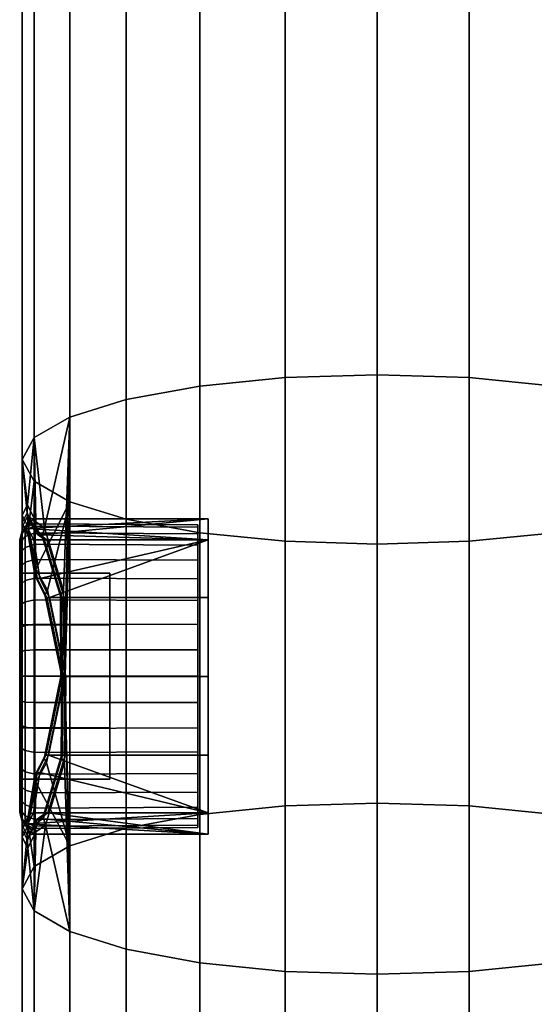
# Model space of a CAD drawing. Header units: millimetres. Extents: x -1932 to -614, y 1030 to 1948.
# Tile 55 of 256: x -1932 to -1915, y 1467 to 1501. Entities that reach past the tile are written whole.
import ezdxf

# ---------------------------------------------------------------- set-up
doc = ezdxf.new("R2010")
doc.units = ezdxf.units.MM
doc.layers.add('_S - MAT - L_R - HOR', color=7, linetype='Continuous', lineweight=30, true_color=0x7f3f00)

msp = doc.modelspace()

# ---------------------------------------------------------------- meshes
at = {"layer": '_S - MAT - L_R - HOR'}
mesh = msp.add_polyface(dxfattribs=at)
corners = [(-1908.616, 1170.496, -302.815), (-1908.206, 1170.381, -305.922), (-1908.206, 1885.692, -306.257), (-1908.616, 1885.485, -303.154), (-1909.816, 1170.603, -299.92), (-1909.816, 1885.293, -300.263), (-1911.725, 1170.696, -297.433), (-1911.725, 1885.127, -297.78), (-1914.213, 1170.766, -295.525), (-1914.213, 1885, -295.875), (-1917.111, 1170.811, -294.326), (-1917.111, 1884.92, -294.678), (-1920.22, 1170.826, -293.917), (-1920.22, 1884.893, -294.269), (-1923.33, 1170.811, -294.326), (-1920.22, 1170.826, -293.917), (-1920.22, 1884.893, -294.269), (-1923.33, 1884.92, -294.678), (-1926.227, 1170.766, -295.525), (-1926.227, 1885, -295.875), (-1928.715, 1170.696, -297.433), (-1928.715, 1885.127, -297.78), (-1930.625, 1170.603, -299.92), (-1930.624, 1885.293, -300.263), (-1931.825, 1170.496, -302.815), (-1931.825, 1885.485, -303.154), (-1932.234, 1170.381, -305.922), (-1932.234, 1885.692, -306.257), (-1931.825, 1170.266, -309.03), (-1931.825, 1885.899, -309.359), (-1930.625, 1170.159, -311.925), (-1930.624, 1886.092, -312.25), (-1928.715, 1170.067, -314.412), (-1928.715, 1886.258, -314.733), (-1926.227, 1169.996, -316.32), (-1926.227, 1886.385, -316.638), (-1923.33, 1169.951, -317.519), (-1923.33, 1886.465, -317.835), (-1920.22, 1169.936, -317.928), (-1920.22, 1886.492, -318.244), (-1917.111, 1169.951, -317.519), (-1917.111, 1886.465, -317.835), (-1914.213, 1169.996, -316.32), (-1914.213, 1886.385, -316.638), (-1911.725, 1170.067, -314.412), (-1911.725, 1886.258, -314.733), (-1909.816, 1170.159, -311.925), (-1909.816, 1886.092, -312.25), (-1908.616, 1170.266, -309.03), (-1908.616, 1885.899, -309.359), (-1911.725, 1539.326, -123.685), (-1909.816, 1539.336, -121.197), (-1909.816, 1525.879, -119.479), (-1911.725, 1525.418, -121.924), (-1914.213, 1539.318, -125.595), (-1914.213, 1525.064, -123.8), (-1917.111, 1539.313, -126.795), (-1917.111, 1524.841, -124.979), (-1920.22, 1539.312, -127.204), (-1920.22, 1524.765, -125.381), (-1923.33, 1539.313, -126.795), (-1920.22, 1539.312, -127.204), (-1920.22, 1524.765, -125.381), (-1923.33, 1524.841, -124.979), (-1926.227, 1539.318, -125.595), (-1926.227, 1525.064, -123.8), (-1928.715, 1539.326, -123.685), (-1928.715, 1525.418, -121.924), (-1908.616, 1526.417, -116.632), (-1908.206, 1526.994, -113.576), (-1908.206, 1485.716, -103.326), (-1908.616, 1484.975, -106.346), (-1909.816, 1484.285, -109.16), (-1911.725, 1483.692, -111.576), (-1914.213, 1483.237, -113.43), (-1917.111, 1482.951, -114.596), (-1920.22, 1482.854, -114.993), (-1920.22, 1524.765, -125.381), (-1920.22, 1482.854, -114.993), (-1923.33, 1482.951, -114.596), (-1926.227, 1483.237, -113.43), (-1928.715, 1483.692, -111.576), (-1930.625, 1525.879, -119.479), (-1930.625, 1484.285, -109.16), (-1931.825, 1526.417, -116.632), (-1931.825, 1484.975, -106.346), (-1932.234, 1526.994, -113.576), (-1932.234, 1485.716, -103.326), (-1931.825, 1527.571, -110.521), (-1931.825, 1486.457, -100.307), (-1930.625, 1528.108, -107.673), (-1930.625, 1487.147, -97.493), (-1928.715, 1528.57, -105.228), (-1928.715, 1487.74, -95.077), (-1926.227, 1528.924, -103.352), (-1926.227, 1488.195, -93.222), (-1923.33, 1529.147, -102.173), (-1923.33, 1488.481, -92.057), (-1920.22, 1529.223, -101.771), (-1920.22, 1488.578, -91.659), (-1917.111, 1529.147, -102.173), (-1917.111, 1488.481, -92.057), (-1914.213, 1528.924, -103.352), (-1914.213, 1488.195, -93.222), (-1911.725, 1528.57, -105.228), (-1911.725, 1487.74, -95.077), (-1909.816, 1528.108, -107.673), (-1909.816, 1487.147, -97.493), (-1908.616, 1527.571, -110.521), (-1908.616, 1486.457, -100.307)]
mesh.append_faces([[corners[k] for k in face] for face in [(0, 1, 2, 3), (4, 0, 3, 5), (6, 4, 5, 7), (8, 6, 7, 9), (10, 8, 9, 11), (12, 10, 11, 13), (14, 15, 16, 17), (18, 14, 17, 19), (20, 18, 19, 21), (22, 20, 21, 23), (24, 22, 23, 25), (26, 24, 25, 27), (28, 26, 27, 29), (30, 28, 29, 31), (32, 30, 31, 33), (34, 32, 33, 35), (36, 34, 35, 37), (38, 36, 37, 39), (40, 38, 39, 41), (42, 40, 41, 43), (44, 42, 43, 45), (46, 44, 45, 47), (48, 46, 47, 49), (1, 48, 49, 2), (50, 51, 52, 53), (54, 50, 53, 55), (56, 54, 55, 57), (58, 56, 57, 59), (60, 61, 62, 63), (64, 60, 63, 65), (66, 64, 65, 67), (68, 69, 70, 71), (52, 68, 71, 72), (53, 52, 72, 73), (55, 53, 73, 74), (57, 55, 74, 75), (59, 57, 75, 76), (63, 77, 78, 79), (65, 63, 79, 80), (67, 65, 80, 81), (82, 67, 81, 83), (84, 82, 83, 85), (86, 84, 85, 87), (88, 86, 87, 89), (90, 88, 89, 91), (92, 90, 91, 93), (94, 92, 93, 95), (96, 94, 95, 97), (98, 96, 97, 99), (100, 98, 99, 101), (102, 100, 101, 103), (104, 102, 103, 105), (106, 104, 105, 107), (108, 106, 107, 109), (69, 108, 109, 70)]])
mesh = msp.add_polyface(dxfattribs=at)
corners = [(-1930.809, 1478.359, -95.769), (-1930.625, 1472.648, -93.892), (-1930.625, 1487.147, -97.493), (-1920.22, 1488.578, -91.659), (-1923.33, 1488.481, -92.057), (-1923.33, 1473.997, -88.459), (-1920.22, 1474.095, -88.062), (-1917.111, 1488.481, -92.057), (-1917.111, 1473.997, -88.459), (-1931.38, 1481.299, -106.539), (-1931.454, 1481.15, -106.32), (-1931.8, 1481.815, -105.657), (-1931.766, 1482.009, -105.837), (-1932.055, 1484.182, -101.545), (-1932.064, 1483.907, -101.544), (-1931.802, 1483.343, -99.444), (-1931.77, 1483.601, -99.384), (-1932.028, 1483.166, -104.308), (-1932.018, 1483.405, -104.445), (-1931.307, 1481.041, -106.16), (-1925.937, 1481.041, -106.16), (-1925.937, 1482.992, -104.209), (-1925.937, 1482.992, -98.878), (-1931.396, 1482.992, -98.878), (-1931.632, 1483.16, -99.507), (-1931.545, 1483.167, -98.794), (-1931.475, 1483.406, -98.678), (-1930.933, 1481.141, -96.769), (-1930.832, 1481.279, -96.551), (-1925.937, 1481.041, -96.927), (-1930.807, 1481.041, -96.927), (-1931.396, 1482.992, -98.878), (-1925.937, 1482.992, -98.878), (-1932.039, 1483.383, -102.747), (-1925.937, 1482.992, -104.209), (-1925.937, 1483.706, -101.543), (-1931.785, 1481.744, -105.592), (-1932.005, 1483.079, -104.263), (-1931.785, 1481.744, -105.592), (-1931.724, 1481.698, -105.539), (-1931.936, 1483.015, -104.227), (-1932.005, 1483.079, -104.263), (-1931.724, 1481.698, -105.539), (-1931.632, 1481.689, -105.512), (-1931.84, 1482.992, -104.209), (-1931.936, 1483.015, -104.227), (-1931.396, 1481.049, -106.188), (-1931.785, 1481.744, -105.592), (-1931.45, 1481.089, -106.247), (-1931.396, 1481.049, -106.188), (-1931.45, 1481.089, -106.247), (-1931.786, 1483.249, -99.464), (-1931.54, 1483.077, -98.827), (-1931.786, 1483.249, -99.464), (-1931.724, 1483.182, -99.487), (-1931.486, 1483.013, -98.858), (-1931.54, 1483.077, -98.827), (-1931.724, 1483.182, -99.487), (-1931.486, 1483.013, -98.858), (-1931.971, 1483.735, -101.539), (-1931.875, 1483.706, -101.543), (-1931.786, 1483.249, -99.464), (-1932.04, 1483.809, -101.54), (-1931.971, 1483.735, -101.539), (-1932.04, 1483.809, -101.54), (-1930.895, 1481.053, -96.901), (-1931.486, 1483.013, -98.858), (-1930.895, 1481.053, -96.901), (-1930.941, 1481.09, -96.843), (-1931.54, 1483.077, -98.827), (-1931.486, 1483.013, -98.858), (-1930.941, 1481.09, -96.843), (-1926.292, 1480.944, -105.99), (-1931.8, 1480.962, -106.021), (-1931.8, 1481.698, -105.506), (-1926.292, 1481.674, -105.478), (-1926.292, 1483.194, -103.308), (-1931.8, 1483.228, -103.321), (-1931.8, 1483.461, -102.453), (-1926.292, 1483.425, -102.446), (-1926.292, 1482.817, -98.999), (-1931.8, 1482.848, -98.981), (-1931.8, 1482.333, -98.245), (-1926.292, 1482.305, -98.268), (-1931.8, 1481.698, -97.609), (-1926.292, 1481.674, -97.637), (-1931.8, 1480.962, -97.094), (-1926.292, 1480.944, -97.126), (-1926.292, 1482.305, -104.847), (-1931.8, 1482.333, -104.871), (-1931.8, 1482.848, -104.135), (-1926.292, 1482.817, -104.117), (-1926.292, 1483.425, -100.669), (-1931.8, 1483.461, -100.663), (-1931.8, 1483.228, -99.795), (-1926.292, 1483.194, -99.807), (-1926.292, 1483.503, -101.558), (-1931.8, 1483.539, -101.558), (-1931.8, 1483.539, -101.558), (-1926.292, 1483.503, -101.558), (-1931.825, 1484.975, -106.346), (-1930.625, 1484.285, -109.16), (-1930.777, 1478.392, -107.318), (-1931.825, 1486.457, -100.307), (-1925.937, 1482.992, -98.878), (-1925.937, 1483.706, -101.543), (-1925.937, 1482.992, -104.209), (-1925.937, 1478.376, -96.213), (-1925.937, 1481.041, -96.927), (-1925.937, 1483.706, -101.543), (-1931.875, 1483.706, -101.543), (-1931.84, 1482.992, -104.209)]
mesh.append_faces([[corners[k] for k in face] for face in [(0, 1, 2, 2), (3, 4, 5, 6), (7, 3, 6, 8), (9, 10, 11, 12), (13, 14, 15, 16), (12, 11, 17, 18), (19, 20, 21, 21), (22, 23, 24, 24), (16, 15, 25, 26), (26, 25, 27, 28), (29, 30, 31, 32), (33, 34, 35, 35), (11, 36, 37, 17), (38, 39, 40, 41), (42, 43, 44, 45), (43, 42, 46, 19), (39, 47, 48, 49), (36, 11, 10, 50), (15, 51, 52, 25), (53, 54, 55, 56), (57, 24, 23, 58), (24, 57, 59, 60), (54, 61, 62, 63), (51, 15, 14, 64), (30, 65, 66, 31), (67, 68, 69, 70), (71, 27, 25, 52), (72, 73, 74, 75), (76, 77, 78, 79), (80, 81, 82, 83), (83, 82, 84, 85), (85, 84, 86, 87), (88, 89, 90, 91), (91, 90, 77, 76), (92, 93, 94, 95), (75, 74, 89, 88), (96, 97, 93, 92), (79, 78, 98, 99), (95, 94, 81, 80), (12, 100, 101, 101), (9, 12, 101, 101), (102, 9, 101, 101), (100, 12, 18, 18), (13, 16, 103, 103), (2, 103, 26, 26), (103, 16, 26, 26), (2, 26, 28, 28), (28, 0, 2, 2), (104, 105, 106, 106), (107, 108, 104, 104), (21, 44, 43, 43), (43, 19, 21, 21), (60, 109, 24, 24), (109, 22, 24, 24), (35, 110, 33, 33), (33, 111, 34, 34)]])
mesh = msp.add_polyface(dxfattribs=at)
corners = [(-1908.616, 1484.975, -106.346), (-1908.206, 1485.716, -103.326), (-1908.206, 1471.2, -99.722), (-1908.616, 1470.451, -102.74), (-1909.816, 1484.285, -109.16), (-1909.816, 1469.752, -105.552), (-1911.725, 1483.692, -111.576), (-1911.725, 1469.153, -107.967), (-1914.213, 1483.237, -113.43), (-1914.213, 1468.693, -109.82), (-1917.111, 1482.951, -114.596), (-1917.111, 1468.404, -110.984), (-1920.22, 1482.854, -114.993), (-1920.22, 1468.305, -111.382), (-1923.33, 1482.951, -114.596), (-1920.22, 1482.854, -114.993), (-1920.22, 1468.305, -111.382), (-1923.33, 1468.404, -110.984), (-1926.227, 1483.237, -113.43), (-1926.227, 1468.693, -109.82), (-1928.715, 1483.692, -111.576), (-1928.715, 1469.153, -107.967), (-1926.227, 1488.195, -93.222), (-1928.715, 1487.74, -95.077), (-1928.715, 1473.247, -91.477), (-1926.227, 1473.707, -89.624), (-1923.33, 1488.481, -92.057), (-1923.33, 1473.997, -88.459), (-1914.213, 1488.195, -93.222), (-1917.111, 1488.481, -92.057), (-1917.111, 1473.997, -88.459), (-1914.213, 1473.707, -89.624), (-1911.725, 1487.74, -95.077), (-1911.725, 1473.247, -91.477), (-1909.816, 1487.147, -97.493), (-1909.816, 1472.648, -93.892), (-1908.616, 1486.457, -100.307), (-1908.616, 1471.949, -96.704), (-1931.307, 1481.041, -106.16), (-1930.754, 1478.376, -106.874), (-1925.937, 1478.376, -106.874), (-1925.937, 1481.041, -106.16), (-1925.937, 1473.76, -98.878), (-1925.937, 1478.376, -96.213), (-1925.937, 1482.992, -98.878), (-1930.775, 1475.711, -106.16), (-1931.364, 1473.76, -104.209), (-1925.937, 1473.76, -104.209), (-1925.937, 1475.711, -106.16), (-1930.754, 1478.376, -106.874), (-1930.775, 1475.711, -106.16), (-1925.937, 1475.711, -106.16), (-1925.937, 1478.376, -106.874), (-1925.937, 1473.045, -101.543), (-1932.039, 1473.388, -100.265), (-1925.937, 1473.76, -98.878), (-1931.339, 1475.711, -96.927), (-1930.786, 1478.376, -96.213), (-1925.937, 1478.376, -96.213), (-1925.937, 1475.711, -96.927), (-1930.786, 1478.376, -96.213), (-1930.807, 1481.041, -96.927), (-1925.937, 1481.041, -96.927), (-1925.937, 1478.376, -96.213), (-1925.937, 1473.045, -101.543), (-1925.937, 1473.76, -104.209), (-1931.364, 1473.76, -104.209), (-1926.292, 1480.944, -97.126), (-1931.8, 1480.962, -97.094), (-1931.8, 1480.148, -96.714), (-1926.292, 1480.135, -96.749), (-1926.292, 1475.826, -105.99), (-1931.8, 1475.808, -106.021), (-1931.8, 1476.622, -106.401), (-1926.292, 1476.634, -106.367), (-1926.292, 1478.385, -106.676), (-1931.8, 1478.385, -106.712), (-1931.8, 1479.28, -106.634), (-1926.292, 1479.273, -106.598), (-1926.292, 1475.095, -97.637), (-1931.8, 1475.072, -97.609), (-1931.8, 1474.436, -98.245), (-1926.292, 1474.464, -98.268), (-1931.8, 1480.148, -106.401), (-1926.292, 1480.135, -106.367), (-1931.8, 1479.28, -96.482), (-1926.292, 1479.273, -96.518), (-1931.8, 1478.385, -96.404), (-1926.292, 1478.385, -96.44), (-1931.8, 1477.49, -96.482), (-1926.292, 1477.496, -96.518), (-1931.8, 1476.622, -96.714), (-1926.292, 1476.634, -96.749), (-1931.8, 1475.808, -97.094), (-1926.292, 1475.826, -97.126), (-1931.8, 1477.49, -106.634), (-1926.292, 1477.496, -106.598), (-1926.292, 1475.095, -105.478), (-1931.8, 1475.072, -105.506), (-1926.292, 1473.952, -104.117), (-1931.8, 1473.921, -104.135), (-1931.8, 1474.436, -104.871), (-1926.292, 1474.464, -104.847), (-1926.292, 1473.345, -102.446), (-1931.8, 1473.309, -102.453), (-1931.8, 1473.541, -103.321), (-1926.292, 1473.575, -103.308), (-1931.8, 1480.962, -106.021), (-1926.292, 1480.944, -105.99), (-1931.8, 1473.921, -98.981), (-1926.292, 1473.952, -98.999), (-1931.8, 1473.541, -99.795), (-1926.292, 1473.575, -99.807), (-1925.937, 1482.992, -104.209), (-1925.937, 1481.041, -106.16), (-1925.937, 1478.376, -106.874), (-1925.937, 1475.711, -106.16), (-1925.937, 1473.76, -104.209), (-1925.937, 1473.045, -101.543), (-1925.937, 1475.711, -96.927), (-1931.632, 1475.126, -97.512), (-1931.339, 1475.711, -96.927), (-1925.937, 1473.76, -98.878), (-1925.937, 1475.711, -96.927), (-1931.85, 1473.76, -98.878), (-1931.632, 1473.568, -103.495)]
mesh.append_faces([[corners[k] for k in face] for face in [(0, 1, 2, 3), (4, 0, 3, 5), (6, 4, 5, 7), (8, 6, 7, 9), (10, 8, 9, 11), (12, 10, 11, 13), (14, 15, 16, 17), (18, 14, 17, 19), (20, 18, 19, 21), (22, 23, 24, 25), (26, 22, 25, 27), (28, 29, 30, 31), (32, 28, 31, 33), (34, 32, 33, 35), (36, 34, 35, 37), (1, 36, 37, 2), (38, 39, 40, 41), (42, 43, 44, 44), (45, 46, 47, 48), (49, 50, 51, 52), (53, 54, 55, 55), (56, 57, 58, 59), (60, 61, 62, 63), (64, 65, 66, 66), (67, 68, 69, 70), (71, 72, 73, 74), (75, 76, 77, 78), (79, 80, 81, 82), (78, 77, 83, 84), (70, 69, 85, 86), (86, 85, 87, 88), (88, 87, 89, 90), (90, 89, 91, 92), (92, 91, 93, 94), (74, 73, 95, 96), (97, 98, 72, 71), (99, 100, 101, 102), (102, 101, 98, 97), (103, 104, 105, 106), (106, 105, 100, 99), (84, 83, 107, 108), (96, 95, 76, 75), (82, 81, 109, 110), (110, 109, 111, 112), (94, 93, 80, 79), (113, 114, 115, 115), (115, 116, 117, 117), (117, 118, 42, 42), (42, 119, 43, 43), (44, 113, 115, 115), (115, 117, 44, 44), (117, 42, 44, 44), (120, 121, 122, 122), (121, 123, 122, 122), (54, 124, 55, 55), (66, 125, 64, 64)]])
mesh = msp.add_polyface(dxfattribs=at)
corners = [(-1930.625, 1484.285, -109.16), (-1928.715, 1483.692, -111.576), (-1928.715, 1469.153, -107.967), (-1930.625, 1469.752, -105.552), (-1930.777, 1478.392, -107.318), (-1928.715, 1487.74, -95.077), (-1930.625, 1487.147, -97.493), (-1930.625, 1472.648, -93.892), (-1928.715, 1473.247, -91.477), (-1931.412, 1475.452, -96.548), (-1931.485, 1475.602, -96.767), (-1931.8, 1475, -97.366), (-1931.766, 1474.806, -97.186), (-1930.832, 1481.279, -96.551), (-1930.933, 1481.141, -96.769), (-1930.911, 1478.369, -96.026), (-1930.809, 1478.359, -95.769), (-1930.879, 1478.383, -107.061), (-1931.454, 1481.15, -106.32), (-1931.38, 1481.299, -106.539), (-1931.77, 1473.128, -103.618), (-1931.802, 1473.386, -103.558), (-1931.513, 1473.585, -104.293), (-1931.443, 1473.345, -104.409), (-1930.901, 1475.61, -106.318), (-1930.8, 1475.472, -106.536), (-1925.937, 1473.76, -98.878), (-1931.85, 1473.76, -98.878), (-1931.632, 1475.126, -97.512), (-1932.038, 1473.585, -98.779), (-1932.028, 1473.347, -98.642), (-1931.946, 1473.736, -98.86), (-1931.724, 1475.117, -97.484), (-1931.946, 1473.736, -98.86), (-1932.015, 1473.672, -98.824), (-1931.785, 1475.071, -97.431), (-1931.724, 1475.117, -97.484), (-1932.015, 1473.672, -98.824), (-1931.785, 1475.071, -97.431), (-1930.909, 1475.661, -106.244), (-1930.888, 1478.376, -106.971), (-1930.909, 1475.661, -106.244), (-1930.863, 1475.698, -106.186), (-1930.842, 1478.374, -106.903), (-1930.888, 1478.376, -106.971), (-1930.863, 1475.698, -106.186), (-1930.775, 1475.711, -106.16), (-1930.754, 1478.376, -106.874), (-1930.842, 1478.374, -106.903), (-1931.428, 1475.702, -96.899), (-1931.339, 1475.711, -96.927), (-1931.482, 1475.662, -96.84), (-1931.428, 1475.702, -96.899), (-1931.785, 1475.071, -97.431), (-1931.482, 1475.662, -96.84), (-1931.45, 1481.089, -106.247), (-1930.888, 1478.376, -106.971), (-1930.842, 1478.374, -106.903), (-1931.396, 1481.049, -106.188), (-1931.45, 1481.089, -106.247), (-1930.842, 1478.374, -106.903), (-1930.754, 1478.376, -106.874), (-1931.307, 1481.041, -106.16), (-1931.396, 1481.049, -106.188), (-1930.786, 1478.376, -96.213), (-1930.874, 1478.378, -96.184), (-1930.895, 1481.053, -96.901), (-1930.807, 1481.041, -96.927), (-1930.874, 1478.378, -96.184), (-1930.92, 1478.375, -96.116), (-1930.941, 1481.09, -96.843), (-1930.895, 1481.053, -96.901), (-1930.92, 1478.375, -96.116), (-1930.941, 1481.09, -96.843), (-1930.92, 1478.375, -96.116), (-1931.482, 1475.662, -96.84), (-1930.92, 1478.375, -96.116), (-1930.874, 1478.378, -96.184), (-1931.428, 1475.702, -96.899), (-1931.482, 1475.662, -96.84), (-1930.874, 1478.378, -96.184), (-1930.786, 1478.376, -96.213), (-1931.339, 1475.711, -96.927), (-1931.428, 1475.702, -96.899), (-1931.632, 1473.568, -103.495), (-1931.724, 1473.547, -103.515), (-1931.961, 1473.016, -101.548), (-1931.865, 1473.045, -101.543), (-1931.724, 1473.547, -103.515), (-1931.786, 1473.48, -103.538), (-1932.03, 1472.943, -101.547), (-1931.961, 1473.016, -101.548), (-1931.786, 1473.48, -103.538), (-1931.508, 1473.674, -104.26), (-1931.454, 1473.738, -104.229), (-1931.508, 1473.674, -104.26), (-1931.364, 1473.76, -104.209), (-1931.454, 1473.738, -104.229), (-1931.508, 1473.674, -104.26), (-1931.454, 1473.738, -104.229), (-1930.863, 1475.698, -106.186), (-1930.909, 1475.661, -106.244), (-1931.454, 1473.738, -104.229), (-1931.364, 1473.76, -104.209), (-1930.775, 1475.711, -106.16), (-1930.863, 1475.698, -106.186), (-1932.26, 1481.868, -101.558), (-1932.26, 1480.126, -104.575), (-1929.271, 1480.126, -104.575), (-1929.271, 1481.868, -101.558), (-1932.26, 1480.126, -104.575), (-1932.26, 1476.643, -104.575), (-1929.271, 1476.643, -104.575), (-1929.271, 1480.126, -104.575), (-1932.26, 1476.643, -104.575), (-1932.26, 1474.901, -101.558), (-1929.271, 1474.901, -101.558), (-1929.271, 1476.643, -104.575), (-1929.271, 1481.868, -101.558), (-1929.271, 1480.126, -104.575), (-1929.271, 1476.643, -104.575), (-1929.271, 1474.901, -101.558), (-1932.26, 1480.126, -98.541), (-1932.26, 1481.868, -101.558), (-1929.271, 1481.868, -101.558), (-1929.271, 1480.126, -98.541), (-1932.26, 1476.643, -98.541), (-1932.26, 1480.126, -98.541), (-1929.271, 1480.126, -98.541), (-1929.271, 1476.643, -98.541), (-1932.26, 1474.901, -101.558), (-1932.26, 1476.643, -98.541), (-1929.271, 1476.643, -98.541), (-1929.271, 1474.901, -101.558), (-1929.271, 1480.126, -98.541), (-1929.271, 1476.643, -98.541), (-1926.292, 1473.267, -101.558), (-1931.8, 1473.231, -101.558), (-1931.8, 1473.309, -102.453), (-1926.292, 1473.345, -102.446), (-1926.292, 1473.575, -99.807), (-1931.8, 1473.541, -99.795), (-1931.8, 1473.309, -100.663), (-1926.292, 1473.345, -100.669), (-1931.8, 1473.231, -101.558), (-1926.292, 1473.267, -101.558), (-1931.825, 1471.949, -96.704)]
mesh.append_faces([[corners[k] for k in face] for face in [(0, 1, 2, 3), (4, 0, 3, 3), (5, 6, 7, 8), (9, 10, 11, 12), (13, 14, 15, 16), (4, 17, 18, 19), (20, 21, 22, 23), (23, 22, 24, 25), (26, 27, 28, 28), (12, 11, 29, 30), (25, 24, 17, 4), (16, 15, 10, 9), (27, 31, 32, 28), (33, 34, 35, 36), (37, 29, 11, 38), (24, 39, 40, 17), (41, 42, 43, 44), (45, 46, 47, 48), (28, 32, 49, 50), (36, 35, 51, 52), (53, 11, 10, 54), (17, 40, 55, 18), (56, 57, 58, 59), (60, 61, 62, 63), (64, 65, 66, 67), (68, 69, 70, 71), (72, 15, 14, 73), (15, 74, 75, 10), (76, 77, 78, 79), (80, 81, 82, 83), (84, 85, 86, 87), (88, 89, 90, 91), (21, 92, 93, 22), (89, 88, 94, 95), (85, 84, 96, 97), (22, 93, 39, 24), (98, 99, 100, 101), (102, 103, 104, 105), (106, 107, 108, 109), (110, 111, 112, 113), (114, 115, 116, 117), (118, 119, 120, 120), (118, 120, 121, 121), (122, 123, 124, 125), (126, 127, 128, 129), (130, 131, 132, 133), (134, 118, 135, 135), (135, 118, 121, 121), (136, 137, 138, 139), (140, 141, 142, 143), (143, 142, 144, 145), (3, 25, 4, 4), (146, 12, 30, 30), (9, 12, 7, 7), (16, 9, 7, 7)]])
mesh = msp.add_polyface(dxfattribs=at)
corners = [(-1932.018, 1483.405, -104.445), (-1932.234, 1485.716, -103.326), (-1931.825, 1484.975, -106.346), (-1932.055, 1484.182, -101.545), (-1931.825, 1486.457, -100.307), (-1932.028, 1483.166, -104.308), (-1932.234, 1483.571, -102.797), (-1932.234, 1483.828, -102.866), (-1932.064, 1483.907, -101.544), (-1932.207, 1483.477, -102.772), (-1932.04, 1483.809, -101.54), (-1932.207, 1483.477, -102.772), (-1932.136, 1483.409, -102.754), (-1931.971, 1483.735, -101.539), (-1932.04, 1483.809, -101.54), (-1932.136, 1483.409, -102.754), (-1932.039, 1483.383, -102.747), (-1931.875, 1483.706, -101.543), (-1931.971, 1483.735, -101.539), (-1931.936, 1483.015, -104.227), (-1931.84, 1482.992, -104.209), (-1932.207, 1483.477, -102.772), (-1932.005, 1483.079, -104.263), (-1931.936, 1483.015, -104.227), (-1932.005, 1483.079, -104.263), (-1931.8, 1483.228, -103.321), (-1932.132, 1483.109, -103.277), (-1932.132, 1483.336, -102.431), (-1931.8, 1483.461, -102.453), (-1932.248, 1482.613, -103.999), (-1932.317, 1482.378, -103.864), (-1932.317, 1482.718, -103.135), (-1932.248, 1482.973, -103.228), (-1932.132, 1482.236, -104.789), (-1931.8, 1482.333, -104.871), (-1931.8, 1481.698, -105.506), (-1932.132, 1481.616, -105.409), (-1932.132, 1482.738, -104.071), (-1932.248, 1482.613, -103.999), (-1932.248, 1482.973, -103.228), (-1932.132, 1483.109, -103.277), (-1932.132, 1482.738, -104.071), (-1931.8, 1482.848, -104.135), (-1932.132, 1480.898, -105.911), (-1932.248, 1480.826, -105.786), (-1932.248, 1481.523, -105.298), (-1932.132, 1481.616, -105.409), (-1932.248, 1481.523, -105.298), (-1932.317, 1481.349, -105.09), (-1932.317, 1481.917, -104.522), (-1932.248, 1482.125, -104.696), (-1932.248, 1482.125, -104.696), (-1932.132, 1482.236, -104.789), (-1932.26, 1480.126, -104.575), (-1932.317, 1481.552, -103.387), (-1932.248, 1482.125, -98.419), (-1932.317, 1481.917, -98.593), (-1932.317, 1481.349, -98.025), (-1932.248, 1481.523, -97.817), (-1932.132, 1482.738, -99.044), (-1932.248, 1482.613, -99.116), (-1932.248, 1482.125, -98.419), (-1932.132, 1482.236, -98.326), (-1932.26, 1481.868, -101.558), (-1931.8, 1483.539, -101.558), (-1932.132, 1483.412, -101.558), (-1932.132, 1483.336, -100.685), (-1931.8, 1483.461, -100.663), (-1932.248, 1483.193, -102.406), (-1932.132, 1483.336, -102.431), (-1932.248, 1483.193, -102.406), (-1932.317, 1482.926, -102.359), (-1932.317, 1482.996, -101.558), (-1932.248, 1483.268, -101.558), (-1932.132, 1483.412, -101.558), (-1931.8, 1483.539, -101.558), (-1932.132, 1483.109, -99.838), (-1931.8, 1483.228, -99.795), (-1932.248, 1483.268, -101.558), (-1932.132, 1483.412, -101.558), (-1932.248, 1483.268, -101.558), (-1932.317, 1482.996, -101.558), (-1932.317, 1482.926, -100.757), (-1932.248, 1483.193, -100.71), (-1932.132, 1482.738, -99.044), (-1931.8, 1482.848, -98.981), (-1932.317, 1482.996, -101.558), (-1932.26, 1481.868, -101.558), (-1932.132, 1483.336, -100.685), (-1932.248, 1483.193, -100.71), (-1932.248, 1482.973, -99.888), (-1932.132, 1483.109, -99.838), (-1932.248, 1482.973, -99.888), (-1932.317, 1482.718, -99.98), (-1932.317, 1482.378, -99.252), (-1932.248, 1482.613, -99.116), (-1932.26, 1481.868, -101.558), (-1932.26, 1481.868, -101.558), (-1932.317, 1481.552, -99.729), (-1932.26, 1480.126, -98.541), (-1932.248, 1481.523, -97.817), (-1932.132, 1481.616, -97.707), (-1932.248, 1480.826, -97.329), (-1932.132, 1480.898, -97.204), (-1931.8, 1480.962, -106.021), (-1932.132, 1480.898, -105.911), (-1932.132, 1481.616, -97.707), (-1931.8, 1481.698, -97.609), (-1931.8, 1482.333, -98.245), (-1932.132, 1482.236, -98.326), (-1932.132, 1483.412, -101.558), (-1932.248, 1483.268, -101.558), (-1932.132, 1480.898, -97.204), (-1931.8, 1480.962, -97.094)]
mesh.append_faces([[corners[k] for k in face] for face in [(0, 1, 2, 2), (3, 4, 1, 1), (0, 5, 6, 7), (7, 6, 8, 3), (6, 9, 10, 8), (11, 12, 13, 14), (15, 16, 17, 18), (16, 15, 19, 20), (12, 21, 22, 23), (9, 6, 5, 24), (25, 26, 27, 28), (29, 30, 31, 32), (33, 34, 35, 36), (37, 38, 39, 40), (34, 33, 41, 42), (43, 44, 45, 46), (47, 48, 49, 50), (42, 41, 26, 25), (46, 45, 51, 52), (50, 49, 30, 29), (48, 53, 49, 49), (52, 51, 38, 37), (49, 53, 54, 30), (55, 56, 57, 58), (59, 60, 61, 62), (30, 54, 63, 31), (64, 65, 66, 67), (40, 39, 68, 69), (70, 71, 72, 73), (74, 75, 28, 27), (31, 63, 71, 71), (67, 66, 76, 77), (69, 68, 78, 79), (80, 81, 82, 83), (71, 63, 72, 72), (77, 76, 84, 85), (86, 87, 82, 82), (88, 89, 90, 91), (92, 93, 94, 95), (82, 96, 93, 93), (91, 90, 60, 59), (93, 97, 98, 94), (32, 31, 71, 70), (94, 98, 99, 56), (62, 61, 100, 101), (101, 100, 102, 103), (104, 105, 36, 35), (106, 107, 108, 109), (95, 94, 56, 55), (110, 111, 89, 88), (107, 106, 112, 113), (85, 84, 109, 108), (83, 82, 93, 92), (0, 7, 1, 1), (1, 7, 3, 3)]])
mesh = msp.add_polyface(dxfattribs=at)
corners = [(-1932.26, 1481.868, -101.558), (-1932.317, 1481.552, -103.387), (-1932.26, 1480.126, -104.575), (-1932.317, 1478.385, -105.215), (-1932.26, 1476.643, -104.575), (-1932.317, 1481.552, -99.729), (-1932.26, 1481.868, -101.558), (-1932.26, 1480.126, -98.541), (-1932.317, 1478.385, -97.9), (-1932.26, 1476.643, -98.541), (-1932.317, 1478.385, -106.169), (-1932.317, 1479.185, -106.099), (-1932.132, 1480.104, -106.282), (-1932.248, 1480.055, -106.146), (-1932.248, 1480.826, -105.786), (-1932.132, 1480.898, -105.911), (-1932.317, 1479.962, -105.891), (-1931.8, 1480.148, -106.401), (-1932.132, 1480.104, -106.282), (-1932.132, 1480.898, -105.911), (-1931.8, 1480.962, -106.021), (-1932.317, 1480.69, -105.552), (-1932.317, 1481.349, -105.09), (-1932.248, 1477.537, -106.366), (-1932.317, 1477.584, -106.099), (-1932.248, 1478.385, -106.441), (-1932.132, 1479.258, -106.509), (-1932.248, 1479.233, -106.366), (-1931.8, 1480.962, -97.094), (-1932.132, 1480.898, -97.204), (-1932.132, 1480.104, -96.834), (-1931.8, 1480.148, -96.714), (-1932.248, 1481.523, -97.817), (-1932.317, 1481.349, -98.025), (-1932.317, 1480.69, -97.564), (-1932.248, 1480.826, -97.329), (-1932.317, 1481.917, -98.593), (-1932.132, 1479.258, -96.607), (-1931.8, 1479.28, -96.482), (-1932.317, 1479.962, -97.224), (-1932.248, 1480.055, -96.969), (-1932.132, 1478.385, -96.531), (-1931.8, 1478.385, -96.404), (-1932.132, 1480.898, -97.204), (-1932.248, 1480.826, -97.329), (-1932.248, 1480.055, -96.969), (-1932.132, 1480.104, -96.834), (-1932.317, 1479.185, -97.016), (-1932.248, 1479.233, -96.749), (-1932.132, 1477.512, -96.607), (-1931.8, 1477.49, -96.482), (-1932.248, 1479.233, -96.749), (-1932.132, 1479.258, -96.607), (-1932.317, 1478.385, -96.946), (-1932.248, 1478.385, -96.675), (-1932.132, 1476.665, -96.834), (-1931.8, 1476.622, -96.714), (-1932.248, 1478.385, -96.675), (-1932.132, 1478.385, -96.531), (-1932.317, 1477.584, -97.016), (-1932.248, 1477.537, -96.749), (-1932.248, 1477.537, -96.749), (-1932.132, 1477.512, -96.607), (-1932.317, 1476.807, -97.224), (-1932.248, 1476.715, -96.969), (-1931.8, 1479.28, -106.634), (-1932.132, 1479.258, -106.509), (-1932.248, 1476.715, -96.969), (-1932.132, 1476.665, -96.834), (-1932.248, 1479.233, -106.366), (-1932.248, 1480.055, -106.146), (-1932.248, 1480.826, -105.786), (-1932.248, 1475.943, -105.786), (-1932.317, 1476.079, -105.552), (-1932.317, 1476.807, -105.891), (-1932.248, 1476.715, -106.146), (-1932.317, 1476.079, -97.564), (-1932.132, 1477.512, -106.509), (-1932.248, 1477.537, -106.366), (-1932.248, 1478.385, -106.441), (-1932.132, 1478.385, -106.585), (-1932.248, 1481.523, -105.298), (-1931.8, 1475.808, -106.021), (-1932.132, 1475.871, -105.911), (-1932.132, 1476.665, -106.282), (-1931.8, 1476.622, -106.401), (-1932.132, 1477.512, -106.509), (-1931.8, 1477.49, -106.634), (-1932.248, 1475.943, -97.329), (-1932.132, 1475.871, -97.204), (-1932.132, 1478.385, -106.585), (-1931.8, 1478.385, -106.712), (-1932.132, 1475.871, -105.911), (-1932.248, 1475.943, -105.786), (-1932.248, 1476.715, -106.146), (-1932.132, 1476.665, -106.282), (-1932.248, 1475.943, -97.329)]
mesh.append_faces([[corners[k] for k in face] for face in [(0, 1, 2, 2), (2, 3, 4, 4), (5, 6, 7, 7), (8, 7, 9, 9), (10, 3, 2, 11), (12, 13, 14, 15), (11, 2, 16, 16), (17, 18, 19, 20), (16, 2, 21, 21), (21, 2, 22, 22), (23, 24, 10, 25), (26, 27, 13, 12), (28, 29, 30, 31), (32, 33, 34, 35), (36, 7, 33, 33), (31, 30, 37, 38), (35, 34, 39, 40), (33, 7, 34, 34), (41, 42, 38, 37), (43, 44, 45, 46), (40, 39, 47, 48), (34, 7, 39, 39), (42, 41, 49, 50), (46, 45, 51, 52), (48, 47, 53, 54), (39, 7, 47, 47), (50, 49, 55, 56), (52, 51, 57, 58), (54, 53, 59, 60), (47, 7, 8, 53), (58, 57, 61, 62), (60, 59, 63, 64), (53, 8, 9, 59), (18, 17, 65, 66), (62, 61, 67, 68), (69, 11, 16, 70), (59, 9, 63, 63), (70, 16, 21, 71), (72, 73, 74, 75), (63, 9, 76, 76), (77, 78, 79, 80), (71, 21, 22, 81), (82, 83, 84, 85), (86, 87, 85, 84), (68, 67, 88, 89), (90, 91, 87, 86), (92, 93, 94, 95), (75, 74, 24, 23), (73, 4, 74, 74), (95, 94, 78, 77), (74, 4, 24, 24), (25, 10, 11, 69), (24, 4, 3, 10), (64, 63, 76, 96), (66, 65, 91, 90), (80, 79, 27, 26)]])
mesh = msp.add_polyface(dxfattribs=at)
corners = [(-1932.028, 1473.347, -98.642), (-1932.038, 1473.585, -98.779), (-1932.234, 1473.201, -100.215), (-1932.234, 1472.944, -100.146), (-1932.039, 1473.388, -100.265), (-1932.136, 1473.363, -100.258), (-1931.946, 1473.736, -98.86), (-1931.85, 1473.76, -98.878), (-1932.136, 1473.363, -100.258), (-1932.207, 1473.294, -100.24), (-1932.015, 1473.672, -98.824), (-1931.946, 1473.736, -98.86), (-1932.207, 1473.294, -100.24), (-1932.015, 1473.672, -98.824), (-1932.26, 1476.643, -104.575), (-1932.317, 1475.217, -103.387), (-1932.26, 1474.901, -101.558), (-1932.317, 1475.217, -99.729), (-1932.26, 1476.643, -98.541), (-1932.26, 1474.901, -101.558), (-1931.8, 1476.622, -96.714), (-1932.132, 1476.665, -96.834), (-1932.132, 1475.871, -97.204), (-1931.8, 1475.808, -97.094), (-1932.248, 1474.156, -99.116), (-1932.317, 1474.391, -99.252), (-1932.317, 1474.051, -99.98), (-1932.248, 1473.796, -99.888), (-1932.132, 1475.153, -105.409), (-1932.248, 1475.246, -105.298), (-1932.248, 1475.943, -105.786), (-1932.132, 1475.871, -105.911), (-1932.132, 1475.153, -97.707), (-1931.8, 1475.072, -97.609), (-1932.132, 1473.357, -101.558), (-1931.8, 1473.231, -101.558), (-1931.8, 1473.309, -100.663), (-1932.132, 1473.434, -100.685), (-1931.8, 1474.436, -98.245), (-1932.132, 1474.534, -98.326), (-1932.132, 1474.031, -99.044), (-1931.8, 1473.921, -98.981), (-1931.8, 1473.541, -99.795), (-1932.132, 1473.661, -99.838), (-1932.132, 1474.031, -99.044), (-1932.248, 1474.156, -99.116), (-1932.248, 1473.796, -99.888), (-1932.132, 1473.661, -99.838), (-1932.317, 1473.843, -100.757), (-1932.248, 1473.576, -100.71), (-1932.317, 1476.079, -97.564), (-1932.317, 1475.42, -98.025), (-1932.248, 1474.156, -103.999), (-1932.317, 1474.391, -103.864), (-1932.317, 1474.852, -104.522), (-1932.248, 1474.644, -104.696), (-1932.132, 1475.153, -97.707), (-1932.248, 1475.246, -97.817), (-1932.248, 1474.644, -98.419), (-1932.132, 1474.534, -98.326), (-1932.248, 1474.644, -98.419), (-1932.317, 1474.852, -98.593), (-1932.132, 1474.534, -104.789), (-1931.8, 1474.436, -104.871), (-1931.8, 1473.921, -104.135), (-1932.132, 1474.031, -104.071), (-1931.8, 1475.072, -105.506), (-1932.132, 1475.153, -105.409), (-1932.132, 1475.871, -105.911), (-1931.8, 1475.808, -106.021), (-1932.317, 1475.42, -105.09), (-1932.248, 1475.246, -105.298), (-1932.132, 1474.031, -104.071), (-1932.248, 1474.156, -103.999), (-1932.248, 1474.644, -104.696), (-1932.132, 1474.534, -104.789), (-1932.26, 1474.901, -101.558), (-1931.8, 1473.231, -101.558), (-1932.132, 1473.357, -101.558), (-1932.132, 1473.434, -102.431), (-1931.8, 1473.309, -102.453), (-1932.248, 1473.576, -100.71), (-1932.132, 1473.434, -100.685), (-1932.317, 1473.773, -101.558), (-1932.248, 1473.502, -101.558), (-1932.26, 1474.901, -101.558), (-1932.132, 1473.661, -103.277), (-1931.8, 1473.541, -103.321), (-1932.248, 1473.502, -101.558), (-1932.132, 1473.357, -101.558), (-1932.248, 1473.502, -101.558), (-1932.317, 1473.773, -101.558), (-1932.317, 1473.843, -102.359), (-1932.248, 1473.576, -102.406), (-1932.26, 1474.901, -101.558), (-1932.132, 1473.357, -101.558), (-1932.248, 1473.502, -101.558), (-1932.248, 1473.576, -102.406), (-1932.132, 1473.434, -102.431), (-1932.317, 1474.051, -103.135), (-1932.248, 1473.796, -103.228), (-1932.317, 1473.773, -101.558), (-1932.248, 1473.796, -103.228), (-1932.132, 1473.661, -103.277), (-1932.248, 1475.943, -97.329), (-1932.248, 1475.246, -97.817), (-1932.317, 1476.079, -105.552), (-1932.248, 1475.943, -105.786), (-1932.132, 1475.871, -97.204), (-1932.248, 1475.943, -97.329)]
mesh.append_faces([[corners[k] for k in face] for face in [(0, 1, 2, 3), (4, 5, 6, 7), (8, 9, 10, 11), (12, 2, 1, 13), (14, 15, 16, 16), (17, 18, 19, 19), (20, 21, 22, 23), (24, 25, 26, 27), (28, 29, 30, 31), (32, 33, 23, 22), (34, 35, 36, 37), (38, 39, 40, 41), (42, 43, 37, 36), (41, 40, 43, 42), (44, 45, 46, 47), (27, 26, 48, 49), (50, 18, 51, 51), (52, 53, 54, 55), (56, 57, 58, 59), (60, 61, 25, 24), (51, 18, 61, 61), (62, 63, 64, 65), (59, 58, 45, 44), (66, 67, 68, 69), (61, 18, 17, 25), (63, 62, 67, 66), (55, 54, 70, 71), (72, 73, 74, 75), (25, 17, 76, 26), (77, 78, 79, 80), (47, 46, 81, 82), (49, 48, 83, 84), (26, 85, 48, 48), (80, 79, 86, 87), (82, 81, 88, 89), (90, 91, 92, 93), (48, 94, 83, 83), (87, 86, 65, 64), (95, 96, 97, 98), (93, 92, 99, 100), (101, 16, 92, 92), (98, 97, 102, 103), (100, 99, 53, 52), (92, 16, 99, 99), (33, 32, 39, 38), (103, 102, 73, 72), (104, 50, 51, 105), (99, 16, 15, 53), (53, 15, 14, 54), (75, 74, 29, 28), (71, 70, 106, 107), (54, 14, 70, 70), (70, 14, 106, 106), (108, 109, 57, 56), (105, 51, 61, 60)]])
mesh = msp.add_polyface(dxfattribs=at)
corners = [(-1932.045, 1472.57, -101.542), (-1931.825, 1470.451, -102.74), (-1932.234, 1471.2, -99.722), (-1932.028, 1473.347, -98.642), (-1931.825, 1471.949, -96.704), (-1908.616, 1470.451, -102.74), (-1908.206, 1471.2, -99.722), (-1908.206, 1365.059, -73.366), (-1908.616, 1364.31, -76.384), (-1909.816, 1469.752, -105.552), (-1909.816, 1363.612, -79.196), (-1911.725, 1469.153, -107.967), (-1911.725, 1363.012, -81.611), (-1914.213, 1468.693, -109.82), (-1914.213, 1362.552, -83.464), (-1917.111, 1468.404, -110.984), (-1917.111, 1362.263, -84.628), (-1920.22, 1468.305, -111.382), (-1920.22, 1362.164, -85.026), (-1923.33, 1468.404, -110.984), (-1920.22, 1468.305, -111.382), (-1920.22, 1362.164, -85.026), (-1923.33, 1362.263, -84.628), (-1926.227, 1468.693, -109.82), (-1926.227, 1362.552, -83.464), (-1928.715, 1469.153, -107.967), (-1928.715, 1363.012, -81.611), (-1930.625, 1469.752, -105.552), (-1930.625, 1363.612, -79.196), (-1931.825, 1364.31, -76.384), (-1932.234, 1365.059, -73.366), (-1931.825, 1365.809, -70.348), (-1930.625, 1472.648, -93.892), (-1930.625, 1366.507, -67.536), (-1928.715, 1473.247, -91.477), (-1928.715, 1367.107, -65.121), (-1926.227, 1473.707, -89.624), (-1926.227, 1367.567, -63.268), (-1923.33, 1473.997, -88.459), (-1923.33, 1367.856, -62.104), (-1920.22, 1474.095, -88.062), (-1920.22, 1367.955, -61.706), (-1917.111, 1473.997, -88.459), (-1917.111, 1367.856, -62.104), (-1914.213, 1473.707, -89.624), (-1914.213, 1367.567, -63.268), (-1911.725, 1473.247, -91.477), (-1911.725, 1367.107, -65.121), (-1909.816, 1472.648, -93.892), (-1909.816, 1366.507, -67.536), (-1908.616, 1471.949, -96.704), (-1908.616, 1365.809, -70.348), (-1908.206, 1259.61, -47.182), (-1908.616, 1258.86, -50.2), (-1930.625, 1258.162, -53.012), (-1931.825, 1258.86, -50.2), (-1932.234, 1259.61, -47.182), (-1931.825, 1260.359, -44.164), (-1930.625, 1261.057, -41.352), (-1928.715, 1261.657, -38.937), (-1926.227, 1262.117, -37.084), (-1923.33, 1262.406, -35.919), (-1920.22, 1262.505, -35.522), (-1917.111, 1262.406, -35.919), (-1914.213, 1262.117, -37.084), (-1911.725, 1261.657, -38.937), (-1909.816, 1261.057, -41.352), (-1908.616, 1260.359, -44.164), (-1932.234, 1472.944, -100.146), (-1932.234, 1473.201, -100.215), (-1932.054, 1472.845, -101.543), (-1931.802, 1473.386, -103.558), (-1931.77, 1473.128, -103.618), (-1931.865, 1473.045, -101.543), (-1931.961, 1473.016, -101.548), (-1932.136, 1473.363, -100.258), (-1932.039, 1473.388, -100.265), (-1931.961, 1473.016, -101.548), (-1932.03, 1472.943, -101.547), (-1932.207, 1473.294, -100.24), (-1932.136, 1473.363, -100.258), (-1932.03, 1472.943, -101.547), (-1932.207, 1473.294, -100.24), (-1931.786, 1473.48, -103.538), (-1932.03, 1472.943, -101.547), (-1931.443, 1473.345, -104.409), (-1930.8, 1475.472, -106.536), (-1931.766, 1474.806, -97.186), (-1925.937, 1473.045, -101.543), (-1931.632, 1473.568, -103.495), (-1931.865, 1473.045, -101.543), (-1925.937, 1473.045, -101.543)]
mesh.append_faces([[corners[k] for k in face] for face in [(0, 1, 2, 2), (3, 2, 4, 4), (5, 6, 7, 8), (9, 5, 8, 10), (11, 9, 10, 12), (13, 11, 12, 14), (15, 13, 14, 16), (17, 15, 16, 18), (19, 20, 21, 22), (23, 19, 22, 24), (25, 23, 24, 26), (27, 25, 26, 28), (1, 27, 28, 29), (2, 1, 29, 30), (4, 2, 30, 31), (32, 4, 31, 33), (34, 32, 33, 35), (36, 34, 35, 37), (38, 36, 37, 39), (40, 38, 39, 41), (42, 40, 41, 43), (44, 42, 43, 45), (46, 44, 45, 47), (48, 46, 47, 49), (50, 48, 49, 51), (6, 50, 51, 7), (8, 7, 52, 53), (29, 28, 54, 55), (30, 29, 55, 56), (31, 30, 56, 57), (33, 31, 57, 58), (35, 33, 58, 59), (37, 35, 59, 60), (39, 37, 60, 61), (41, 39, 61, 62), (43, 41, 62, 63), (45, 43, 63, 64), (47, 45, 64, 65), (49, 47, 65, 66), (51, 49, 66, 67), (7, 51, 67, 52), (68, 69, 70, 0), (0, 70, 71, 72), (73, 74, 75, 76), (77, 78, 79, 80), (81, 70, 69, 82), (83, 71, 70, 84), (1, 72, 85, 85), (1, 85, 27, 27), (85, 86, 27, 27), (2, 68, 0, 0), (0, 72, 1, 1), (3, 68, 2, 2), (87, 4, 32, 32), (73, 76, 88, 88), (89, 90, 91, 91)]])

doc.saveas('drawing.dxf')
